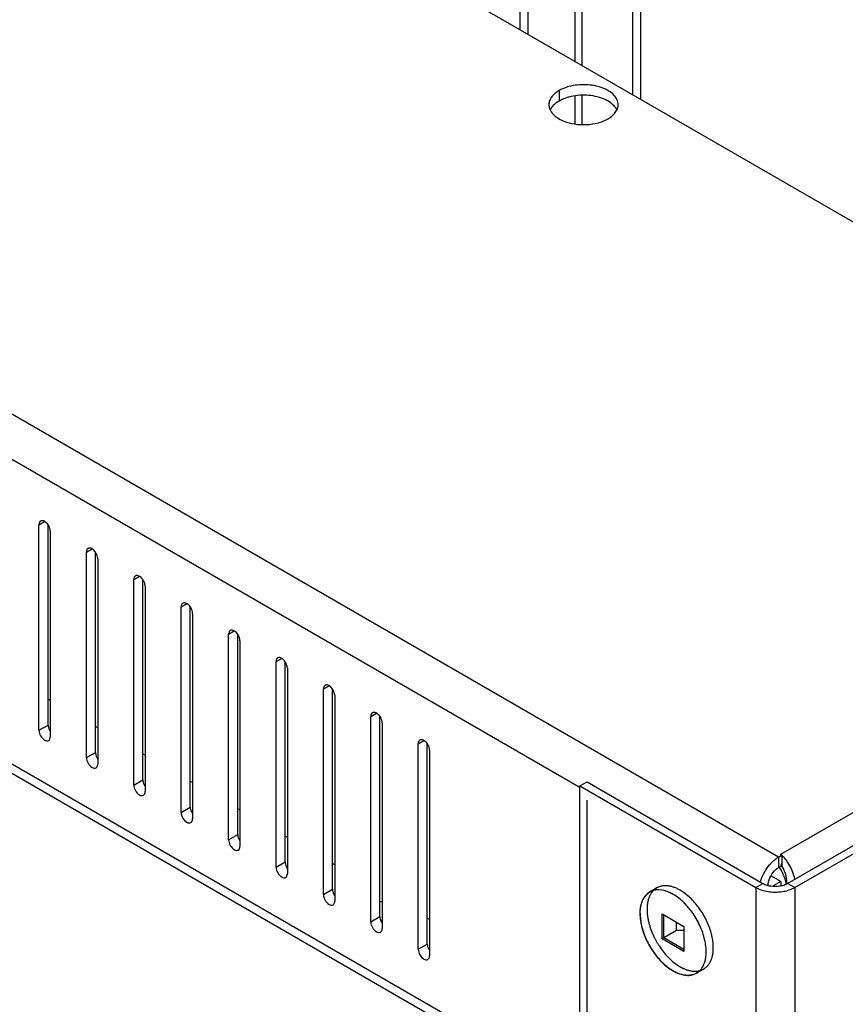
# Model space of a CAD drawing. Header units: inches. Extents: x 5 to 265, y 5 to 171.
# Tile 143 of 212: x 200.53 to 204.39, y 128.73 to 133.32. Entities that reach past the tile are written whole.
import ezdxf

# ---------------------------------------------------------------- set-up
doc = ezdxf.new("R2010")
doc.units = ezdxf.units.IN
doc.header["$LTSCALE"] = 14.96
doc.header["$MEASUREMENT"] = 0
doc.linetypes.add('HIDDEN', pattern=[0.2, 0.1, -0.1])
doc.layers.get('0').update_dxf_attribs({"linetype": 'CONTINUOUS'})
doc.layers.add('03_ALL_AXES', color=7, linetype='CONTINUOUS')
doc.layers.add('DEFAULT_2', color=7, linetype='HIDDEN')

msp = doc.modelspace()

# ---------------------------------------------------------------- linework, layer by layer
at = {"color": 7, "linetype": 'Continuous'}
for p, q in [((202.8709, 133.2758), (202.8709, 143.1007)), ((202.9087, 133.254), (202.9087, 143.0815)), ((203.1604, 133.1086), (203.1604, 142.9745)), ((203.3959, 132.9727), (203.3959, 142.9844)), ((203.1272, 133.1278), (203.1272, 142.9553)), ((203.4337, 132.9509), (203.4337, 142.9626)), ((204.077, 129.4144), (188.7751, 138.2487)), ((203.1468, 129.7408), (189.4681, 137.638)), ((217.9305, 137.4201), (204.0854, 129.4266)), ((204.1194, 129.2919), (218.079, 137.3515)), ((204.1526, 129.2727), (218.1123, 137.3323)), ((203.1499, 128.3166), (189.5041, 136.1948)), ((203.1499, 128.273), (189.5308, 136.1358)), ((203.1272, 132.8361), (203.1272, 132.9663)), ((203.1604, 132.8344), (203.1604, 132.9698)), ((203.1499, 129.7463), (203.1832, 129.7655)), ((203.1499, 128.1643), (203.1499, 129.7463)), ((203.1499, 129.7463), (203.9702, 129.2727)), ((203.1832, 129.7655), (204.0034, 129.2919)), ((204.077, 129.4144), (204.0918, 129.423)), ((204.0854, 129.4266), (204.0854, 129.4214)), ((204.0854, 129.4266), (204.0918, 129.423)), ((204.0938, 129.4214), (204.0899, 129.3748)), ((204.0918, 129.423), (204.0918, 129.374)), ((204.077, 129.4144), (204.077, 129.3654)), ((204.077, 129.3654), (204.0918, 129.374)), ((204.0869, 129.3001), (204.0413, 129.3264)), ((203.9702, 129.2727), (204.0034, 129.2919)), ((204.0869, 129.3001), (204.0515, 129.2797)), ((204.0869, 129.3001), (204.0869, 129.2811)), ((204.1526, 129.2727), (204.1194, 129.2919)), ((203.9702, 129.2727), (203.9702, 63.136)), ((204.1526, 129.2727), (204.1526, 63.136)), ((203.5339, 129.0327), (203.5339, 129.1494)), ((203.5339, 129.1494), (203.635, 129.0911)), ((203.541, 129.0368), (203.541, 129.1454)), ((203.6004, 129.0711), (203.6004, 129.111)), ((203.6004, 129.0711), (203.541, 129.0368)), ((203.635, 129.0718), (203.6004, 129.0711)), ((203.635, 129.0911), (203.635, 128.9743)), ((203.541, 129.0368), (203.5339, 129.0327)), ((203.635, 128.9743), (203.5339, 129.0327)), ((203.635, 128.9825), (203.541, 129.0368))]:
    msp.add_line(p, q, dxfattribs=at)
for centre, radius, start, end in [((204.0203, 129.3141), 0.13, 55.5835, 59.9519), ((204.1737, 129.2616), 0.1813, 131.9028, 136.5839), ((204.0506, 129.3174), 0.0696, 55.5835, 59.9519), ((203.9618, 129.2851), 0.1899, 36.3407, 37.5894), ((203.9549, 129.2801), 0.1985, 33.3024, 36.3294), ((204.0595, 129.4042), 0.126, 255.3189, 261.1654), ((204.0614, 129.4166), 0.1385, 261.1867, 278.8136), ((204.071, 129.4257), 0.1737, 286.8799, 290.1235)]:
    msp.add_arc(centre, radius, start, end, dxfattribs=at)
for points, knots in [([(204.1123, 129.401), (204.1109, 129.4029), (204.1051, 129.41), (204.0988, 129.4168), (204.0938, 129.4214)], [0, 0, 0, 0, 0.261237, 1, 1, 1, 1]), ([(204.0125, 129.3463), (204.0146, 129.35), (204.0232, 129.3641), (204.0335, 129.3772), (204.042, 129.3862)], [0, 0, 0, 0, 0.254048, 1, 1, 1, 1]), ([(204.1053, 129.3487), (204.1042, 129.3512), (204.1, 129.3604), (204.0946, 129.3691), (204.0899, 129.3748)], [0, 0, 0, 0, 0.270989, 1, 1, 1, 1]), ([(204.1422, 129.3473), (204.1408, 129.351), (204.1347, 129.3654), (204.1272, 129.3793), (204.1208, 129.389)], [0, 0, 0, 0, 0.255249, 1, 1, 1, 1]), ([(203.992, 129.2983), (203.9931, 129.3024), (203.9984, 129.319), (204.0059, 129.3349), (204.0125, 129.3463)], [0, 0, 0, 0, 0.24429, 1, 1, 1, 1]), ([(204.0282, 129.2809), (204.0282, 129.2932), (204.0349, 129.3188), (204.0491, 129.3407), (204.0583, 129.3503)], [0, 0, 0, 0, 0.480853, 1, 1, 1, 1]), ([(204.0583, 129.3503), (204.0597, 129.3519), (204.0654, 129.3575), (204.0718, 129.3625), (204.077, 129.3654)], [0, 0, 0, 0, 0.264421, 1, 1, 1, 1]), ([(204.1145, 129.2894), (204.115, 129.2944), (204.1158, 129.3145), (204.1112, 129.3347), (204.1053, 129.3487)], [0, 0, 0, 0, 0.247277, 1, 1, 1, 1]), ([(204.0034, 129.2919), (204.0052, 129.2909), (204.0129, 129.2869), (204.0212, 129.284), (204.0276, 129.2823)], [0, 0, 0, 0, 0.234895, 1, 1, 1, 1]), ([(204.0826, 129.2797), (204.0852, 129.2801), (204.0951, 129.2819), (204.1048, 129.285), (204.1116, 129.288)], [0, 0, 0, 0, 0.260973, 1, 1, 1, 1]), ([(203.9702, 129.2727), (203.9878, 129.2626), (204.0296, 129.25), (204.0728, 129.25), (204.0948, 129.2535)], [0, 0, 0, 0, 0.477226, 1, 1, 1, 1])]:
    msp.add_open_spline(points, degree=3, knots=knots, dxfattribs=at)
for points in [[(204.0526, 129.3965), (204.0567, 129.4001), (204.0609, 129.4036), (204.0653, 129.4068)], [(204.0653, 129.4068), (204.069, 129.4095), (204.0729, 129.4121), (204.077, 129.4144)], [(204.1529, 129.3107), (204.1504, 129.3232), (204.1468, 129.3354), (204.1422, 129.3473)], [(204.1116, 129.288), (204.1143, 129.2892), (204.1169, 129.2905), (204.1194, 129.2919)], [(204.0948, 129.2535), (204.1038, 129.2549), (204.1127, 129.2569), (204.1214, 129.2595)], [(204.1307, 129.2626), (204.1383, 129.2654), (204.1457, 129.2687), (204.1526, 129.2727)]]:
    msp.add_open_spline(points, degree=3, dxfattribs=at)
at = {"layer": '03_ALL_AXES', "color": 7, "linetype": 'Continuous'}
for p, q in [((206.0614, 131.4338), (192.2728, 139.3945)), ((203.0523, 132.9922), (203.0523, 132.9432)), ((200.6241, 130.9657), (200.6507, 130.981)), ((200.6241, 130.0063), (200.6241, 130.9657)), ((200.6666, 130.0308), (200.6666, 130.9647)), ((200.6772, 130.9351), (200.6772, 129.9757)), ((200.8455, 130.8379), (200.872, 130.8532)), ((200.8455, 129.8785), (200.8455, 130.8379)), ((200.8879, 129.903), (200.8879, 130.8369)), ((200.8985, 130.8073), (200.8985, 129.8479)), ((201.0668, 130.7101), (201.0933, 130.7255)), ((201.0668, 129.7508), (201.0668, 130.7101)), ((201.1092, 129.7753), (201.1092, 130.7091)), ((201.1198, 130.6795), (201.1198, 129.7201)), ((201.2881, 130.5824), (201.3146, 130.5977)), ((201.2881, 129.623), (201.2881, 130.5824)), ((201.3305, 129.6475), (201.3305, 130.5813)), ((201.3411, 130.5517), (201.3411, 129.5924)), ((201.5094, 130.4546), (201.536, 130.4699)), ((201.5094, 129.4952), (201.5094, 130.4546)), ((201.5519, 129.5197), (201.5519, 130.4535)), ((201.5625, 130.424), (201.5625, 129.4646)), ((201.7308, 130.3268), (201.7573, 130.3421)), ((201.7308, 129.3674), (201.7308, 130.3268)), ((201.7732, 129.3919), (201.7732, 130.3258)), ((201.7838, 130.2962), (201.7838, 129.3368)), ((201.9521, 130.199), (201.9786, 130.2143)), ((201.9521, 129.2396), (201.9521, 130.199)), ((201.9945, 129.2641), (201.9945, 130.198)), ((200.6772, 130.1451), (200.6666, 130.1512)), ((202.0051, 130.1684), (202.0051, 129.209)), ((202.1734, 130.0713), (202.1999, 130.0866)), ((202.1734, 129.1119), (202.1734, 130.0713)), ((202.2158, 129.1364), (202.2158, 130.0702)), ((200.6241, 130.0063), (200.6666, 130.0308)), ((200.8985, 130.0173), (200.8879, 130.0235)), ((202.2264, 130.0406), (202.2264, 129.0812)), ((202.3947, 129.9435), (202.4213, 129.9588)), ((202.3947, 128.9841), (202.3947, 129.9435)), ((202.4372, 129.0086), (202.4372, 129.9424)), ((200.8455, 129.8785), (200.8879, 129.903)), ((201.1198, 129.8896), (201.1092, 129.8957)), ((202.4478, 129.9129), (202.4478, 128.9535)), ((201.0668, 129.7508), (201.1092, 129.7753)), ((201.3411, 129.7618), (201.3305, 129.7679)), ((201.2881, 129.623), (201.3305, 129.6475)), ((201.5625, 129.634), (201.5519, 129.6401)), ((201.5094, 129.4952), (201.5519, 129.5197)), ((201.7838, 129.5062), (201.7732, 129.5123)), ((201.7308, 129.3674), (201.7732, 129.3919)), ((202.0051, 129.3784), (201.9945, 129.3846)), ((201.9521, 129.2396), (201.9945, 129.2641)), ((202.1734, 129.1119), (202.2158, 129.1364)), ((202.4478, 129.1229), (202.4372, 129.129)), ((202.3947, 128.9841), (202.4372, 129.0086))]:
    msp.add_line(p, q, dxfattribs=at)
at = {"layer": '03_ALL_AXES', "color": 7, "linetype": 'HIDDEN'}
for p, q in [((203.5083, 129.2705), (203.4751, 129.2513)), ((203.7271, 128.8916), (203.6938, 128.8724))]:
    msp.add_line(p, q, dxfattribs=at)
at = {"layer": '03_ALL_AXES', "color": 7, "linetype": 'Continuous'}
for centre, radius, start, end in [((203.0592, 132.9263), 0.0542, 171.4042, 180.0281), ((203.2738, 132.9263), 0.0542, 351.4042, 0.0281), ((203.9128, 129.2515), 0.2034, 27.627, 34.6999), ((203.9151, 129.2526), 0.2008, 22.8683, 27.6413), ((203.9213, 129.2553), 0.1941, 22.0658, 22.8421), ((203.9267, 129.2575), 0.1882, 17.8872, 22.0765), ((203.5152, 129.1685), 0.093, 88.6818, 92.972), ((202.211, 129.3637), 0.1568, 271.8305, 275.8058), ((203.657, 128.9361), 0.0735, 300.0102, 311.0964), ((203.655, 128.9384), 0.0766, 311.1128, 316.2651)]:
    msp.add_arc(centre, radius, start, end, dxfattribs=at)
at = {"layer": '03_ALL_AXES', "color": 7, "linetype": 'HIDDEN'}
for centre, radius, start, end in [((203.7239, 129.0861), 0.2121, 236.7479, 239.9678), ((203.6869, 128.9744), 0.093, 268.6818, 272.972)]:
    msp.add_arc(centre, radius, start, end, dxfattribs=at)
at = {"layer": '03_ALL_AXES', "color": 7, "linetype": 'Continuous'}
for points, knots in [([(203.0983, 133.0108), (203.0941, 133.0097), (203.0782, 133.0049), (203.0629, 132.9983), (203.0523, 132.9922)], [0, 0, 0, 0, 0.263268, 1, 1, 1, 1]), ([(203.328, 132.9263), (203.328, 132.9342), (203.3241, 132.951), (203.3081, 132.9731), (203.2838, 132.9918), (203.2405, 133.0119), (203.1766, 133.0229), (203.1238, 133.0177), (203.0983, 133.0108)], [0, 0, 0, 0, 0.087232, 0.184044, 0.295672, 0.422614, 0.708159, 1, 1, 1, 1]), ([(203.0158, 132.9598), (203.0145, 132.9578), (203.0098, 132.95), (203.0067, 132.9411), (203.0056, 132.9344)], [0, 0, 0, 0, 0.262095, 1, 1, 1, 1]), ([(203.0523, 132.9922), (203.0485, 132.99), (203.0347, 132.9812), (203.0224, 132.9697), (203.0158, 132.9598)], [0, 0, 0, 0, 0.272372, 1, 1, 1, 1]), ([(203.0983, 132.9618), (203.0956, 132.9611), (203.0853, 132.9581), (203.0752, 132.9544), (203.068, 132.9512)], [0, 0, 0, 0, 0.257361, 1, 1, 1, 1]), ([(203.2592, 132.9537), (203.2344, 132.9637), (203.1799, 132.9741), (203.1249, 132.969), (203.0983, 132.9618)], [0, 0, 0, 0, 0.492405, 1, 1, 1, 1]), ([(203.005, 132.9263), (203.005, 132.9241), (203.0056, 132.9149), (203.0085, 132.9059), (203.0117, 132.8998)], [0, 0, 0, 0, 0.244781, 1, 1, 1, 1]), ([(203.0202, 132.9167), (203.0191, 132.9154), (203.0152, 132.9103), (203.0119, 132.9046), (203.01, 132.9003)], [0, 0, 0, 0, 0.259767, 1, 1, 1, 1]), ([(203.0523, 132.9432), (203.0491, 132.9414), (203.0373, 132.934), (203.0266, 132.9247), (203.0202, 132.9167)], [0, 0, 0, 0, 0.268125, 1, 1, 1, 1]), ([(203.068, 132.9512), (203.0666, 132.9506), (203.0613, 132.9481), (203.0561, 132.9454), (203.0523, 132.9432)], [0, 0, 0, 0, 0.256085, 1, 1, 1, 1]), ([(203.2988, 132.9308), (203.2961, 132.9331), (203.2838, 132.9422), (203.27, 132.9493), (203.2592, 132.9537)], [0, 0, 0, 0, 0.233874, 1, 1, 1, 1]), ([(203.3214, 132.9038), (203.3201, 132.9063), (203.3141, 132.9164), (203.3058, 132.9251), (203.2988, 132.9308)], [0, 0, 0, 0, 0.234163, 1, 1, 1, 1]), ([(203.0117, 132.8998), (203.013, 132.8973), (203.019, 132.8872), (203.0273, 132.8786), (203.0342, 132.8728)], [0, 0, 0, 0, 0.234163, 1, 1, 1, 1]), ([(203.0342, 132.8728), (203.037, 132.8705), (203.0493, 132.8614), (203.063, 132.8543), (203.0739, 132.8499)], [0, 0, 0, 0, 0.233874, 1, 1, 1, 1]), ([(203.2807, 132.8604), (203.2856, 132.8632), (203.3026, 132.8743), (203.3172, 132.89), (203.3231, 132.9034)], [0, 0, 0, 0, 0.279986, 1, 1, 1, 1]), ([(203.0739, 132.8499), (203.0902, 132.8433), (203.1256, 132.8342), (203.1803, 132.8316), (203.2335, 132.8395), (203.2664, 132.8521), (203.2807, 132.8604)], [0, 0, 0, 0, 0.247189, 0.509886, 0.767303, 1, 1, 1, 1]), ([(200.6319, 130.9829), (200.6294, 130.9814), (200.625, 130.9759), (200.6241, 130.9693), (200.6241, 130.9657)], [0, 0, 0, 0, 0.450018, 1, 1, 1, 1]), ([(200.667, 130.9651), (200.6631, 130.9708), (200.6549, 130.98), (200.6427, 130.985), (200.6374, 130.9846)], [0, 0, 0, 0, 0.566578, 1, 1, 1, 1]), ([(200.6772, 130.9351), (200.6772, 130.9375), (200.6761, 130.9481), (200.6716, 130.9583), (200.667, 130.9651)], [0, 0, 0, 0, 0.227956, 1, 1, 1, 1]), ([(200.8532, 130.8551), (200.8507, 130.8536), (200.8463, 130.8481), (200.8455, 130.8415), (200.8455, 130.8379)], [0, 0, 0, 0, 0.450018, 1, 1, 1, 1]), ([(200.8883, 130.8373), (200.8845, 130.843), (200.8762, 130.8522), (200.864, 130.8573), (200.8587, 130.8568)], [0, 0, 0, 0, 0.566578, 1, 1, 1, 1]), ([(200.8985, 130.8073), (200.8985, 130.8097), (200.8974, 130.8204), (200.8929, 130.8305), (200.8883, 130.8373)], [0, 0, 0, 0, 0.227956, 1, 1, 1, 1]), ([(201.0746, 130.7273), (201.072, 130.7259), (201.0677, 130.7204), (201.0668, 130.7137), (201.0668, 130.7101)], [0, 0, 0, 0, 0.450018, 1, 1, 1, 1]), ([(201.1097, 130.7095), (201.1058, 130.7152), (201.0976, 130.7244), (201.0853, 130.7295), (201.08, 130.729)], [0, 0, 0, 0, 0.566578, 1, 1, 1, 1]), ([(201.1198, 130.6795), (201.1198, 130.682), (201.1187, 130.6926), (201.1142, 130.7027), (201.1097, 130.7095)], [0, 0, 0, 0, 0.227956, 1, 1, 1, 1]), ([(201.2959, 130.5995), (201.2933, 130.5981), (201.289, 130.5926), (201.2881, 130.5859), (201.2881, 130.5824)], [0, 0, 0, 0, 0.450018, 1, 1, 1, 1]), ([(201.331, 130.5817), (201.3271, 130.5874), (201.3189, 130.5966), (201.3066, 130.6017), (201.3014, 130.6012)], [0, 0, 0, 0, 0.566578, 1, 1, 1, 1]), ([(201.3411, 130.5517), (201.3411, 130.5542), (201.34, 130.5648), (201.3356, 130.5749), (201.331, 130.5817)], [0, 0, 0, 0, 0.227956, 1, 1, 1, 1]), ([(201.5523, 130.4539), (201.5484, 130.4597), (201.5402, 130.4688), (201.528, 130.4739), (201.5227, 130.4735)], [0, 0, 0, 0, 0.566578, 1, 1, 1, 1]), ([(201.5172, 130.4718), (201.5147, 130.4703), (201.5103, 130.4648), (201.5094, 130.4582), (201.5094, 130.4546)], [0, 0, 0, 0, 0.450018, 1, 1, 1, 1]), ([(201.5625, 130.424), (201.5625, 130.4264), (201.5614, 130.437), (201.5569, 130.4471), (201.5523, 130.4539)], [0, 0, 0, 0, 0.227956, 1, 1, 1, 1]), ([(201.7385, 130.344), (201.736, 130.3425), (201.7317, 130.337), (201.7308, 130.3304), (201.7308, 130.3268)], [0, 0, 0, 0, 0.450018, 1, 1, 1, 1]), ([(201.7736, 130.3262), (201.7698, 130.3319), (201.7615, 130.3411), (201.7493, 130.3461), (201.744, 130.3457)], [0, 0, 0, 0, 0.566578, 1, 1, 1, 1]), ([(201.7838, 130.2962), (201.7838, 130.2986), (201.7827, 130.3092), (201.7782, 130.3194), (201.7736, 130.3262)], [0, 0, 0, 0, 0.227956, 1, 1, 1, 1]), ([(201.9599, 130.2162), (201.9573, 130.2147), (201.953, 130.2092), (201.9521, 130.2026), (201.9521, 130.199)], [0, 0, 0, 0, 0.450018, 1, 1, 1, 1]), ([(201.995, 130.1984), (201.9911, 130.2041), (201.9829, 130.2133), (201.9706, 130.2184), (201.9653, 130.2179)], [0, 0, 0, 0, 0.566578, 1, 1, 1, 1]), ([(202.0051, 130.1684), (202.0051, 130.1708), (202.004, 130.1815), (201.9995, 130.1916), (201.995, 130.1984)], [0, 0, 0, 0, 0.227956, 1, 1, 1, 1]), ([(202.1812, 130.0884), (202.1787, 130.087), (202.1743, 130.0815), (202.1734, 130.0748), (202.1734, 130.0713)], [0, 0, 0, 0, 0.450018, 1, 1, 1, 1]), ([(202.2163, 130.0706), (202.2124, 130.0763), (202.2042, 130.0855), (202.1919, 130.0906), (202.1867, 130.0901)], [0, 0, 0, 0, 0.566578, 1, 1, 1, 1]), ([(202.2264, 130.0406), (202.2264, 130.0431), (202.2253, 130.0537), (202.2209, 130.0638), (202.2163, 130.0706)], [0, 0, 0, 0, 0.227956, 1, 1, 1, 1]), ([(200.6666, 130.0308), (200.6666, 130.0294), (200.6669, 130.0235), (200.6685, 130.0177), (200.6701, 130.0134)], [0, 0, 0, 0, 0.231048, 1, 1, 1, 1]), ([(200.6241, 130.0063), (200.6241, 129.9972), (200.6304, 129.9793), (200.6428, 129.9649), (200.6507, 129.9604)], [0, 0, 0, 0, 0.500114, 1, 1, 1, 1]), ([(200.6694, 129.9585), (200.6719, 129.96), (200.6763, 129.9655), (200.6772, 129.9721), (200.6772, 129.9757)], [0, 0, 0, 0, 0.450018, 1, 1, 1, 1]), ([(200.6507, 129.9604), (200.6538, 129.9586), (200.66, 129.956), (200.6669, 129.9571), (200.6694, 129.9585)], [0, 0, 0, 0, 0.550834, 1, 1, 1, 1]), ([(202.4025, 129.9606), (202.4, 129.9592), (202.3956, 129.9537), (202.3947, 129.947), (202.3947, 129.9435)], [0, 0, 0, 0, 0.450018, 1, 1, 1, 1]), ([(202.4376, 129.9428), (202.4337, 129.9485), (202.4255, 129.9577), (202.4133, 129.9628), (202.408, 129.9623)], [0, 0, 0, 0, 0.566578, 1, 1, 1, 1]), ([(202.4478, 129.9129), (202.4478, 129.9153), (202.4467, 129.9259), (202.4422, 129.936), (202.4376, 129.9428)], [0, 0, 0, 0, 0.227956, 1, 1, 1, 1]), ([(200.8455, 129.8785), (200.8455, 129.8694), (200.8517, 129.8515), (200.8641, 129.8372), (200.872, 129.8326)], [0, 0, 0, 0, 0.500114, 1, 1, 1, 1]), ([(200.8879, 129.903), (200.8879, 129.9017), (200.8883, 129.8957), (200.8898, 129.8899), (200.8914, 129.8857)], [0, 0, 0, 0, 0.231048, 1, 1, 1, 1]), ([(200.872, 129.8326), (200.8751, 129.8308), (200.8813, 129.8283), (200.8882, 129.8293), (200.8907, 129.8308)], [0, 0, 0, 0, 0.550834, 1, 1, 1, 1]), ([(200.8907, 129.8308), (200.8933, 129.8322), (200.8976, 129.8377), (200.8985, 129.8443), (200.8985, 129.8479)], [0, 0, 0, 0, 0.450018, 1, 1, 1, 1]), ([(201.0668, 129.7508), (201.0668, 129.7417), (201.073, 129.7237), (201.0854, 129.7094), (201.0933, 129.7048)], [0, 0, 0, 0, 0.500114, 1, 1, 1, 1]), ([(201.1092, 129.7753), (201.1092, 129.7739), (201.1096, 129.768), (201.1111, 129.7621), (201.1128, 129.7579)], [0, 0, 0, 0, 0.231048, 1, 1, 1, 1]), ([(201.0933, 129.7048), (201.0964, 129.703), (201.1026, 129.7005), (201.1095, 129.7015), (201.1121, 129.703)], [0, 0, 0, 0, 0.550834, 1, 1, 1, 1]), ([(201.1121, 129.703), (201.1146, 129.7044), (201.1189, 129.7099), (201.1198, 129.7166), (201.1198, 129.7201)], [0, 0, 0, 0, 0.450018, 1, 1, 1, 1]), ([(201.3305, 129.6475), (201.3305, 129.6461), (201.3309, 129.6402), (201.3324, 129.6344), (201.3341, 129.6301)], [0, 0, 0, 0, 0.231048, 1, 1, 1, 1]), ([(201.2881, 129.623), (201.2881, 129.6139), (201.2943, 129.5959), (201.3068, 129.5816), (201.3146, 129.577)], [0, 0, 0, 0, 0.500114, 1, 1, 1, 1]), ([(201.3146, 129.577), (201.3177, 129.5753), (201.3239, 129.5727), (201.3309, 129.5737), (201.3334, 129.5752)], [0, 0, 0, 0, 0.550834, 1, 1, 1, 1]), ([(201.3334, 129.5752), (201.3359, 129.5767), (201.3403, 129.5821), (201.3411, 129.5888), (201.3411, 129.5924)], [0, 0, 0, 0, 0.450018, 1, 1, 1, 1]), ([(201.5519, 129.5197), (201.5519, 129.5183), (201.5522, 129.5124), (201.5538, 129.5066), (201.5554, 129.5023)], [0, 0, 0, 0, 0.231048, 1, 1, 1, 1]), ([(201.5094, 129.4952), (201.5094, 129.4861), (201.5157, 129.4682), (201.5281, 129.4538), (201.536, 129.4493)], [0, 0, 0, 0, 0.500114, 1, 1, 1, 1]), ([(201.5547, 129.4474), (201.5572, 129.4489), (201.5616, 129.4544), (201.5625, 129.461), (201.5625, 129.4646)], [0, 0, 0, 0, 0.450018, 1, 1, 1, 1]), ([(201.536, 129.4493), (201.5391, 129.4475), (201.5453, 129.4449), (201.5522, 129.446), (201.5547, 129.4474)], [0, 0, 0, 0, 0.550834, 1, 1, 1, 1]), ([(201.7732, 129.3919), (201.7732, 129.3905), (201.7736, 129.3846), (201.7751, 129.3788), (201.7767, 129.3746)], [0, 0, 0, 0, 0.231048, 1, 1, 1, 1]), ([(201.7308, 129.3674), (201.7308, 129.3583), (201.737, 129.3404), (201.7494, 129.326), (201.7573, 129.3215)], [0, 0, 0, 0, 0.500114, 1, 1, 1, 1]), ([(201.776, 129.3196), (201.7786, 129.3211), (201.7829, 129.3266), (201.7838, 129.3332), (201.7838, 129.3368)], [0, 0, 0, 0, 0.450018, 1, 1, 1, 1]), ([(201.7573, 129.3215), (201.7604, 129.3197), (201.7666, 129.3171), (201.7735, 129.3182), (201.776, 129.3196)], [0, 0, 0, 0, 0.550834, 1, 1, 1, 1]), ([(204.1058, 129.3153), (204.1065, 129.3131), (204.1091, 129.3046), (204.111, 129.2959), (204.112, 129.2893)], [0, 0, 0, 0, 0.257132, 1, 1, 1, 1]), ([(201.9521, 129.2396), (201.9521, 129.2305), (201.9583, 129.2126), (201.9707, 129.1983), (201.9786, 129.1937)], [0, 0, 0, 0, 0.500114, 1, 1, 1, 1]), ([(201.9945, 129.2641), (201.9945, 129.2628), (201.9949, 129.2568), (201.9964, 129.251), (201.9981, 129.2468)], [0, 0, 0, 0, 0.231048, 1, 1, 1, 1]), ([(203.4751, 129.2513), (203.4607, 129.243), (203.4359, 129.2125), (203.4302, 129.1751), (203.4298, 129.155)], [0, 0, 0, 0, 0.451086, 1, 1, 1, 1]), ([(203.4307, 129.1507), (203.4307, 129.1567), (203.4312, 129.1685), (203.4337, 129.1855), (203.4372, 129.1988), (203.4409, 129.2086), (203.4449, 129.2176), (203.451, 129.2279), (203.4599, 129.2385), (203.4702, 129.2472), (203.478, 129.2516), (203.482, 129.2535)], [0, 0, 0, 0, 0.149681, 0.29107, 0.424162, 0.487787, 0.549579, 0.668139, 0.781385, 0.89125, 1, 1, 1, 1]), ([(203.5845, 129.2405), (203.5789, 129.2437), (203.5579, 129.2545), (203.5345, 129.2612), (203.5173, 129.2615)], [0, 0, 0, 0, 0.273651, 1, 1, 1, 1]), ([(203.6516, 129.184), (203.6464, 129.1899), (203.6263, 129.2111), (203.6031, 129.2297), (203.5845, 129.2405)], [0, 0, 0, 0, 0.265661, 1, 1, 1, 1]), ([(201.9786, 129.1937), (201.9817, 129.1919), (201.9879, 129.1894), (201.9948, 129.1904), (201.9974, 129.1919)], [0, 0, 0, 0, 0.550834, 1, 1, 1, 1]), ([(201.9974, 129.1919), (201.9999, 129.1933), (202.0042, 129.1988), (202.0051, 129.2054), (202.0051, 129.209)], [0, 0, 0, 0, 0.450018, 1, 1, 1, 1]), ([(203.4298, 129.155), (203.4298, 129.1513), (203.4299, 129.136), (203.4316, 129.1207), (203.4337, 129.1092)], [0, 0, 0, 0, 0.239784, 1, 1, 1, 1]), ([(203.4307, 129.1507), (203.4307, 129.1415), (203.4319, 129.1225), (203.4371, 129.0938), (203.4455, 129.0643), (203.457, 129.0348), (203.4713, 129.0059), (203.4881, 128.9782), (203.507, 128.9524), (203.521, 128.9365), (203.5283, 128.929)], [0, 0, 0, 0, 0.111125, 0.229386, 0.353486, 0.481816, 0.612562, 0.743796, 0.873569, 1, 1, 1, 1]), ([(203.7054, 129.1034), (203.6946, 129.1253), (203.6774, 129.153), (203.6568, 129.1781), (203.6516, 129.184)], [0, 0, 0, 0, 0.75367, 1, 1, 1, 1]), ([(202.1734, 129.1119), (202.1734, 129.1028), (202.1796, 129.0848), (202.1921, 129.0705), (202.1999, 129.0659)], [0, 0, 0, 0, 0.500114, 1, 1, 1, 1]), ([(202.2158, 129.1364), (202.2158, 129.135), (202.2162, 129.1291), (202.2178, 129.1232), (202.2194, 129.119)], [0, 0, 0, 0, 0.231048, 1, 1, 1, 1]), ([(203.4337, 129.1092), (203.435, 129.1018), (203.4417, 129.0712), (203.453, 129.0417), (203.4635, 129.0203)], [0, 0, 0, 0, 0.239985, 1, 1, 1, 1]), ([(203.7353, 129.0146), (203.7339, 129.0219), (203.7272, 129.0525), (203.7159, 129.0821), (203.7054, 129.1034)], [0, 0, 0, 0, 0.239985, 1, 1, 1, 1]), ([(202.1999, 129.0659), (202.203, 129.0641), (202.2092, 129.0616), (202.2162, 129.0626), (202.2187, 129.0641)], [0, 0, 0, 0, 0.550834, 1, 1, 1, 1]), ([(202.2187, 129.0641), (202.2212, 129.0655), (202.2256, 129.071), (202.2264, 129.0777), (202.2264, 129.0812)], [0, 0, 0, 0, 0.450018, 1, 1, 1, 1]), ([(202.4372, 129.0086), (202.4372, 129.0072), (202.4375, 129.0013), (202.4391, 128.9955), (202.4407, 128.9912)], [0, 0, 0, 0, 0.231048, 1, 1, 1, 1]), ([(203.4635, 129.0203), (203.4742, 128.9986), (203.4913, 128.9711), (203.5116, 128.9462), (203.5168, 128.9403)], [0, 0, 0, 0, 0.753581, 1, 1, 1, 1]), ([(203.7391, 128.9707), (203.7391, 128.9742), (203.7389, 128.9889), (203.7372, 129.0036), (203.7353, 129.0146)], [0, 0, 0, 0, 0.240299, 1, 1, 1, 1]), ([(202.3947, 128.9841), (202.3947, 128.975), (202.401, 128.957), (202.4134, 128.9427), (202.4213, 128.9382)], [0, 0, 0, 0, 0.500114, 1, 1, 1, 1]), ([(203.7353, 128.9351), (203.7359, 128.9379), (203.7381, 128.9496), (203.739, 128.9616), (203.7391, 128.9707)], [0, 0, 0, 0, 0.239105, 1, 1, 1, 1]), ([(202.4213, 128.9382), (202.4244, 128.9364), (202.4306, 128.9338), (202.4375, 128.9348), (202.44, 128.9363)], [0, 0, 0, 0, 0.550834, 1, 1, 1, 1]), ([(202.44, 128.9363), (202.4425, 128.9378), (202.4469, 128.9432), (202.4478, 128.9499), (202.4478, 128.9535)], [0, 0, 0, 0, 0.450018, 1, 1, 1, 1]), ([(203.5168, 128.9403), (203.522, 128.9344), (203.5423, 128.9129), (203.5657, 128.8941), (203.5845, 128.8833)], [0, 0, 0, 0, 0.265722, 1, 1, 1, 1]), ([(203.5283, 128.929), (203.5335, 128.9236), (203.5442, 128.9133), (203.5611, 128.8995), (203.5782, 128.8877), (203.59, 128.881), (203.5959, 128.8781)], [0, 0, 0, 0, 0.266684, 0.523204, 0.768022, 1, 1, 1, 1]), ([(203.7104, 128.8854), (203.7134, 128.8886), (203.7252, 128.9031), (203.7321, 128.9211), (203.7353, 128.9351)], [0, 0, 0, 0, 0.233097, 1, 1, 1, 1]), ([(203.5845, 128.8833), (203.59, 128.88), (203.611, 128.8693), (203.6345, 128.8626), (203.6516, 128.8622)], [0, 0, 0, 0, 0.273651, 1, 1, 1, 1]), ([(203.5959, 128.8781), (203.5997, 128.8763), (203.614, 128.8699), (203.6293, 128.8655), (203.6406, 128.8641)], [0, 0, 0, 0, 0.266609, 1, 1, 1, 1]), ([(203.6406, 128.8641), (203.6471, 128.8633), (203.6598, 128.8629), (203.6752, 128.8657), (203.6865, 128.8699), (203.6943, 128.874), (203.7016, 128.879), (203.7061, 128.8829), (203.7082, 128.885)], [0, 0, 0, 0, 0.26601, 0.515847, 0.637236, 0.757609, 0.878141, 1, 1, 1, 1]), ([(203.6516, 128.8622), (203.6554, 128.8621), (203.67, 128.8626), (203.6845, 128.8671), (203.6938, 128.8724)], [0, 0, 0, 0, 0.262582, 1, 1, 1, 1])]:
    msp.add_open_spline(points, degree=3, knots=knots, dxfattribs=at)
for points in [[(203.3231, 132.9034), (203.3251, 132.9081), (203.3266, 132.9131), (203.3274, 132.9182)], [(200.6374, 130.9846), (200.6355, 130.9844), (200.6336, 130.9838), (200.6319, 130.9829)], [(200.8587, 130.8568), (200.8568, 130.8566), (200.8549, 130.856), (200.8532, 130.8551)], [(201.08, 130.729), (201.0781, 130.7288), (201.0762, 130.7283), (201.0746, 130.7273)], [(201.3014, 130.6012), (201.2995, 130.6011), (201.2975, 130.6005), (201.2959, 130.5995)], [(201.5227, 130.4735), (201.5208, 130.4733), (201.5189, 130.4727), (201.5172, 130.4718)], [(201.744, 130.3457), (201.7421, 130.3455), (201.7402, 130.3449), (201.7385, 130.344)], [(201.9653, 130.2179), (201.9634, 130.2177), (201.9615, 130.2172), (201.9599, 130.2162)], [(202.1867, 130.0901), (202.1848, 130.0899), (202.1828, 130.0894), (202.1812, 130.0884)], [(200.6701, 130.0134), (200.6718, 130.009), (200.6741, 130.0048), (200.6767, 130.0008)], [(202.408, 129.9623), (202.4061, 129.9622), (202.4042, 129.9616), (202.4025, 129.9606)], [(200.8914, 129.8857), (200.8932, 129.8812), (200.8954, 129.877), (200.8981, 129.8731)], [(201.1128, 129.7579), (201.1145, 129.7535), (201.1167, 129.7492), (201.1194, 129.7453)], [(201.3341, 129.6301), (201.3358, 129.6257), (201.3381, 129.6214), (201.3407, 129.6175)], [(201.5554, 129.5023), (201.5571, 129.4979), (201.5594, 129.4937), (201.562, 129.4897)], [(201.7767, 129.3746), (201.7785, 129.3701), (201.7807, 129.3659), (201.7834, 129.3619)], [(201.9981, 129.2468), (201.9998, 129.2423), (202.002, 129.2381), (202.0047, 129.2342)], [(203.4918, 129.2584), (203.486, 129.2567), (203.4803, 129.2543), (203.4751, 129.2513)], [(203.5104, 129.2614), (203.5041, 129.2611), (203.4978, 129.2601), (203.4918, 129.2584)], [(202.2194, 129.119), (202.2211, 129.1146), (202.2234, 129.1103), (202.226, 129.1064)], [(202.4407, 128.9912), (202.4424, 128.9868), (202.4447, 128.9825), (202.4473, 128.9786)]]:
    msp.add_open_spline(points, degree=3, dxfattribs=at)
at = {"layer": '03_ALL_AXES', "color": 7, "linetype": 'HIDDEN'}
for points, knots in [([(203.6177, 129.2597), (203.5996, 129.2701), (203.5635, 129.2851), (203.5231, 129.279), (203.5083, 129.2705)], [0, 0, 0, 0, 0.550512, 1, 1, 1, 1]), ([(203.4918, 129.2575), (203.4888, 129.2543), (203.477, 129.2398), (203.47, 129.2218), (203.4669, 129.2079)], [0, 0, 0, 0, 0.233097, 1, 1, 1, 1]), ([(203.7271, 128.8916), (203.738, 128.8979), (203.7578, 128.9182), (203.7723, 128.9609), (203.7735, 129.0123), (203.7576, 129.0898), (203.711, 129.181), (203.6515, 129.2401), (203.6177, 129.2597)], [0, 0, 0, 0, 0.087127, 0.18682, 0.304521, 0.438668, 0.730057, 1, 1, 1, 1]), ([(203.4669, 129.2079), (203.4656, 129.2019), (203.4615, 129.1756), (203.4633, 129.1486), (203.4669, 129.1284)], [0, 0, 0, 0, 0.229391, 1, 1, 1, 1]), ([(203.4669, 129.1284), (203.4682, 129.121), (203.475, 129.0904), (203.4862, 129.0609), (203.4968, 129.0395)], [0, 0, 0, 0, 0.239985, 1, 1, 1, 1]), ([(203.4968, 129.0395), (203.5034, 129.026), (203.532, 128.9761), (203.5721, 128.9319), (203.6075, 128.9087)], [0, 0, 0, 0, 0.263048, 1, 1, 1, 1]), ([(203.6177, 128.9024), (203.6233, 128.8992), (203.6442, 128.8885), (203.6677, 128.8818), (203.6848, 128.8814)], [0, 0, 0, 0, 0.273651, 1, 1, 1, 1])]:
    msp.add_open_spline(points, degree=3, knots=knots, dxfattribs=at)
for points in [[(203.5083, 129.2705), (203.5022, 129.267), (203.4966, 129.2626), (203.4918, 129.2575)], [(203.6918, 128.8815), (203.698, 128.8818), (203.7043, 128.8828), (203.7103, 128.8845)], [(203.7103, 128.8845), (203.7162, 128.8862), (203.7218, 128.8886), (203.7271, 128.8916)]]:
    msp.add_open_spline(points, degree=3, dxfattribs=at)
at = {"layer": 'DEFAULT_2', "color": 7, "linetype": 'HIDDEN'}
msp.add_line((203.1832, 128.1835), (203.1832, 129.7655), dxfattribs=at)

doc.saveas('drawing.dxf')
